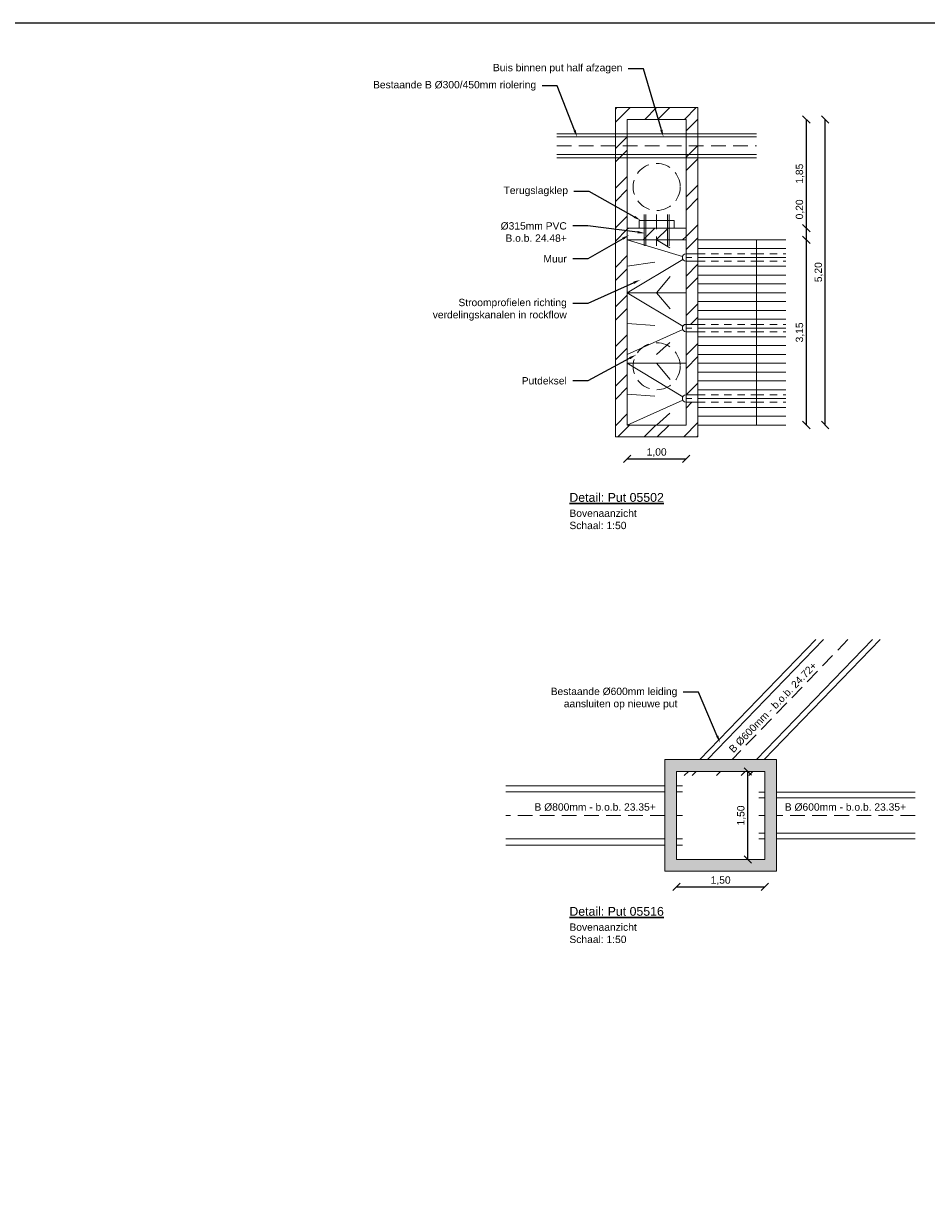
# Model space of a CAD drawing. Header units: metres. Extents: x -1 to 197910, y -70 to 354116.
# Tile 62 of 65: x 135 to 151, y 6 to 26. Entities that reach past the tile are written whole.
import ezdxf
from ezdxf import colors
from ezdxf.entities.mleader import LeaderData, LeaderLine
from ezdxf.math import Vec2, Vec3

# ---------------------------------------------------------------- set-up
doc = ezdxf.new("R2010")
doc.units = ezdxf.units.M
doc.header["$PDMODE"] = 1
doc.linetypes.add('DASHED2', pattern=[0.375, 0.25, -0.125])
for name, color, linetype, lineweight in [('N-WA-RI-ROCKFLOW-G', 10, 'Continuous', 9), ('N-WE-AL-DETAIL-G', 7, 'Continuous', 9), ('X-XX-AL-AANKLEDING-T25', 7, 'Continuous', 25), ('X-XX-AL-AANKLEDING-T30', 7, 'Continuous', 30)]:
    doc.layers.add(name, color=color, linetype=linetype, lineweight=lineweight)
doc.styles.add('NLCS_ISO', font='arial.ttf')
doc.styles.get("Standard").update_dxf_attribs({"font": 'arial.ttf'})
doc.dimstyles.new('NLCS_1-50', dxfattribs={"dimscale": 0.05, "dimtxt": 2.5, "dimasz": 2.5, "dimexe": 1.25, "dimexo": 0.625, "dimtad": 1, "dimtxsty": 'Standard', "dimblk": 'OBLIQUE', "dimcen": 0, "dimse1": 1, "dimse2": 1, "dimadec": 0, "dimazin": 0, "dimtfac": 1, "dimtmove": 0, "dimatfit": 3, "dimfxl": 1, "dimarcsym": 0})
pattern_1 = [(45, (75.5787, 30.6397), (-0.3367596, 0.3367596), []), (45, (75.80323, 30.6397), (-0.3367596, 0.3367596), [])]

# ---------------------------------------------------------------- blocks, each defined once
blk = doc.blocks.new('_Oblique')
at = {"color": 0, "linetype": 'ByBlock', "lineweight": -2}
blk.add_line((-0.5, -0.5), (0.5, 0.5), dxfattribs=at)
blk = doc.blocks.new('*D94')
at = {"layer": 'Defpoints', "color": 0, "transparency": 16777216}
for p in [(145.576, 18.954), (146.576, 18.954), (146.576, 18.378)]:
    blk.add_point(p, dxfattribs=at)
at = {"layer": 'N-WE-AL-DETAIL-G', "color": 0, "lineweight": -2, "transparency": 16777216}
blk.add_line((145.576, 18.378), (146.576, 18.378), dxfattribs=at)
at = {"layer": 'N-WE-AL-DETAIL-G', "color": 0, "lineweight": -2, "transparency": 16777216, "xscale": 0.125, "yscale": 0.125, "zscale": 0.125, "rotation": 180}
blk.add_blockref('_Oblique', (145.576, 18.378), dxfattribs=at)
at = {"layer": 'N-WE-AL-DETAIL-G', "color": 0, "lineweight": -2, "transparency": 16777216, "xscale": 0.125, "yscale": 0.125, "zscale": 0.125}
blk.add_blockref('_Oblique', (146.576, 18.378), dxfattribs=at)
at = {"layer": 'N-WE-AL-DETAIL-G', "color": 0, "transparency": 16777216, "insert": (146.076, 18.484), "char_height": 0.125, "attachment_point": 5}
blk.add_mtext('1,00', dxfattribs=at)
blk = doc.blocks.new('*D95')
at = {"layer": 'Defpoints', "color": 0, "transparency": 16777216}
for p in [(146.576, 22.104), (148.623, 22.104), (146.576, 18.954)]:
    blk.add_point(p, dxfattribs=at)
at = {"layer": 'N-WE-AL-DETAIL-G', "color": 0, "lineweight": -2, "transparency": 16777216}
blk.add_line((148.623, 18.954), (148.623, 22.104), dxfattribs=at)
at = {"layer": 'N-WE-AL-DETAIL-G', "color": 0, "lineweight": -2, "transparency": 16777216, "xscale": 0.125, "yscale": 0.125, "zscale": 0.125}
for p, rotation in [((148.623, 22.104), 90), ((148.623, 18.954), 270)]:
    blk.add_blockref('_Oblique', p, dxfattribs=dict(at, rotation=rotation))
at = {"layer": 'N-WE-AL-DETAIL-G', "color": 0, "transparency": 16777216, "insert": (148.517, 20.529), "char_height": 0.125, "attachment_point": 5, "rotation": 90}
blk.add_mtext('3,15', dxfattribs=at)
blk = doc.blocks.new('*D96')
at = {"layer": 'Defpoints', "color": 0, "transparency": 16777216}
for p in [(146.576, 22.304), (148.623, 22.304), (146.576, 22.104)]:
    blk.add_point(p, dxfattribs=at)
at = {"layer": 'N-WE-AL-DETAIL-G', "color": 0, "lineweight": -2, "transparency": 16777216}
for p, q in [((148.623, 22.304), (148.623, 22.815)), ((148.623, 22.104), (148.623, 22.304))]:
    blk.add_line(p, q, dxfattribs=at)
at = {"layer": 'N-WE-AL-DETAIL-G', "color": 0, "lineweight": -2, "transparency": 16777216, "xscale": 0.125, "yscale": 0.125, "zscale": 0.125}
for p, rotation in [((148.623, 22.304), 90), ((148.623, 22.104), 270)]:
    blk.add_blockref('_Oblique', p, dxfattribs=dict(at, rotation=rotation))
at = {"layer": 'N-WE-AL-DETAIL-G', "color": 0, "transparency": 16777216, "insert": (148.517, 22.622), "char_height": 0.125, "attachment_point": 5, "rotation": 90}
blk.add_mtext('0,20', dxfattribs=at)
blk = doc.blocks.new('*D97')
at = {"layer": 'Defpoints', "color": 0, "transparency": 16777216}
for p in [(146.576, 24.154), (148.623, 24.154), (146.576, 22.304)]:
    blk.add_point(p, dxfattribs=at)
at = {"layer": 'N-WE-AL-DETAIL-G', "color": 0, "lineweight": -2, "transparency": 16777216}
blk.add_line((148.623, 22.304), (148.623, 24.154), dxfattribs=at)
at = {"layer": 'N-WE-AL-DETAIL-G', "color": 0, "lineweight": -2, "transparency": 16777216, "xscale": 0.125, "yscale": 0.125, "zscale": 0.125}
for p, rotation in [((148.623, 24.154), 90), ((148.623, 22.304), 270)]:
    blk.add_blockref('_Oblique', p, dxfattribs=dict(at, rotation=rotation))
at = {"layer": 'N-WE-AL-DETAIL-G', "color": 0, "transparency": 16777216, "insert": (148.517, 23.229), "char_height": 0.125, "attachment_point": 5, "rotation": 90}
blk.add_mtext('1,85', dxfattribs=at)
blk = doc.blocks.new('*D98')
at = {"layer": 'Defpoints', "color": 0, "transparency": 16777216}
for p in [(146.576, 24.154), (148.944, 24.154), (146.576, 18.954)]:
    blk.add_point(p, dxfattribs=at)
at = {"layer": 'N-WE-AL-DETAIL-G', "color": 0, "lineweight": -2, "transparency": 16777216}
blk.add_line((148.944, 18.954), (148.944, 24.154), dxfattribs=at)
at = {"layer": 'N-WE-AL-DETAIL-G', "color": 0, "lineweight": -2, "transparency": 16777216, "xscale": 0.125, "yscale": 0.125, "zscale": 0.125}
for p, rotation in [((148.944, 24.154), 90), ((148.944, 18.954), 270)]:
    blk.add_blockref('_Oblique', p, dxfattribs=dict(at, rotation=rotation))
at = {"layer": 'N-WE-AL-DETAIL-G', "color": 0, "transparency": 16777216, "insert": (148.838, 21.554), "char_height": 0.125, "attachment_point": 5, "rotation": 90}
blk.add_mtext('5,20', dxfattribs=at)
blk = doc.blocks.new('*D89')
at = {"layer": 'Defpoints', "color": 0, "transparency": 16777216}
for p in [(146.415, 11.561), (147.915, 11.561), (147.915, 11.095)]:
    blk.add_point(p, dxfattribs=at)
at = {"layer": 'N-WE-AL-DETAIL-G', "color": 0, "lineweight": -2, "transparency": 16777216}
blk.add_line((146.415, 11.095), (147.915, 11.095), dxfattribs=at)
at = {"layer": 'N-WE-AL-DETAIL-G', "color": 0, "lineweight": -2, "transparency": 16777216, "xscale": 0.125, "yscale": 0.125, "zscale": 0.125, "rotation": 180}
blk.add_blockref('_Oblique', (146.415, 11.095), dxfattribs=at)
at = {"layer": 'N-WE-AL-DETAIL-G', "color": 0, "lineweight": -2, "transparency": 16777216, "xscale": 0.125, "yscale": 0.125, "zscale": 0.125}
blk.add_blockref('_Oblique', (147.915, 11.095), dxfattribs=at)
at = {"layer": 'N-WE-AL-DETAIL-G', "color": 0, "transparency": 16777216, "insert": (147.165, 11.201), "char_height": 0.125, "attachment_point": 5}
blk.add_mtext('1,50', dxfattribs=at)
blk = doc.blocks.new('*D90')
at = {"layer": 'Defpoints', "color": 0, "transparency": 16777216}
for p in [(147.626, 13.061), (147.915, 13.061), (147.915, 11.561)]:
    blk.add_point(p, dxfattribs=at)
at = {"layer": 'N-WE-AL-DETAIL-G', "color": 0, "lineweight": -2, "transparency": 16777216}
blk.add_line((147.626, 11.561), (147.626, 13.061), dxfattribs=at)
at = {"layer": 'N-WE-AL-DETAIL-G', "color": 0, "lineweight": -2, "transparency": 16777216, "xscale": 0.125, "yscale": 0.125, "zscale": 0.125}
for p, rotation in [((147.626, 13.061), 90), ((147.626, 11.561), 270)]:
    blk.add_blockref('_Oblique', p, dxfattribs=dict(at, rotation=rotation))
at = {"layer": 'N-WE-AL-DETAIL-G', "color": 0, "transparency": 16777216, "insert": (147.519, 12.311), "char_height": 0.125, "attachment_point": 5, "rotation": 90}
blk.add_mtext('1,50', dxfattribs=at)

msp = doc.modelspace()

# ---------------------------------------------------------------- hatches: boundary and pattern name
at = {"layer": 'N-WE-AL-DETAIL-G'}
h = msp.add_hatch(dxfattribs=at)
h.set_pattern_fill('ANSI32', color=253, scale=0.05)
h.set_pattern_definition(pattern_1)
h.paths.add_polyline_path([(146.776, 24.354), (145.376, 24.354), (145.376, 18.754), (146.776, 18.754), (146.776, 19.341), (146.576, 19.341), (146.576, 18.954), (145.576, 18.954), (145.576, 24.154), (146.576, 24.154), (146.576, 21.866), (146.776, 21.866), (146.776, 21.954), (146.776, 22.104)])
h = msp.add_hatch(dxfattribs=at)
h.set_pattern_fill('ANSI32', color=253, scale=0.05)
h.set_pattern_definition(pattern_1)
h.paths.add_polyline_path([(146.576, 22.104), (146.576, 22.304), (145.576, 22.304), (145.576, 22.104)])
h = msp.add_hatch(dxfattribs=at)
h.set_pattern_fill('ANSI32', color=253, scale=0.05)
h.set_pattern_definition(pattern_1)
h.paths.add_polyline_path([(146.776, 21.204), (146.776, 21.354), (146.776, 21.504), (146.776, 21.654), (146.776, 21.741), (146.576, 21.741), (146.576, 20.666), (146.776, 20.666), (146.776, 20.754), (146.776, 20.904), (146.776, 21.054)], flags=17)
h = msp.add_hatch(dxfattribs=at)
h.set_pattern_fill('ANSI32', color=253, scale=0.05)
h.set_pattern_definition(pattern_1)
h.paths.add_polyline_path([(146.776, 20.154), (146.776, 20.304), (146.776, 20.454), (146.776, 20.541), (146.576, 20.541), (146.576, 19.466), (146.776, 19.466), (146.776, 19.554), (146.776, 19.704), (146.776, 19.854), (146.776, 20.004)], flags=17)
h = msp.add_hatch(color=252, dxfattribs=at)
h.dxf.hatch_style = 1
h.paths.add_polyline_path([(146.215, 13.261), (146.215, 11.361), (148.115, 11.361), (148.115, 13.261)])
h.paths.add_polyline_path([(147.915, 11.561), (147.915, 13.061), (146.415, 13.061), (146.415, 11.561)], flags=16)

# ---------------------------------------------------------------- linework, layer by layer
at = {"layer": 'Defpoints', "color": 6}
msp.add_lwpolyline([(68.238, 25.789), (68.238, -14.686), (163.371, -14.686), (163.371, -9.962), (172.06, -9.962), (172.06, 25.789)], close=True, dxfattribs=at)
at = {"layer": 'N-WA-RI-ROCKFLOW-G'}
for points in [[(146.776, 21.954), (147.776, 21.954), (147.776, 22.104), (146.776, 22.104)], [(146.776, 21.954), (147.776, 21.954), (147.776, 21.804), (146.776, 21.804)], [(146.776, 21.654), (147.776, 21.654), (147.776, 21.804), (146.776, 21.804)], [(146.776, 21.654), (147.776, 21.654), (147.776, 21.504), (146.776, 21.504)], [(146.776, 21.354), (147.776, 21.354), (147.776, 21.504), (146.776, 21.504)], [(146.776, 21.354), (147.776, 21.354), (147.776, 21.204), (146.776, 21.204)], [(146.776, 21.054), (147.776, 21.054), (147.776, 21.204), (146.776, 21.204)], [(146.776, 21.054), (147.776, 21.054), (147.776, 20.904), (146.776, 20.904)], [(146.776, 20.754), (147.776, 20.754), (147.776, 20.904), (146.776, 20.904)], [(146.776, 20.754), (147.776, 20.754), (147.776, 20.604), (146.776, 20.604)], [(146.776, 20.454), (147.776, 20.454), (147.776, 20.604), (146.776, 20.604)], [(146.776, 20.454), (147.776, 20.454), (147.776, 20.304), (146.776, 20.304)], [(146.776, 20.154), (147.776, 20.154), (147.776, 20.304), (146.776, 20.304)], [(146.776, 20.154), (147.776, 20.154), (147.776, 20.004), (146.776, 20.004)], [(146.776, 19.854), (147.776, 19.854), (147.776, 20.004), (146.776, 20.004)], [(146.776, 19.854), (147.776, 19.854), (147.776, 19.704), (146.776, 19.704)], [(146.776, 19.554), (147.776, 19.554), (147.776, 19.704), (146.776, 19.704)], [(146.776, 19.554), (147.776, 19.554), (147.776, 19.404), (146.776, 19.404)], [(146.776, 19.254), (147.776, 19.254), (147.776, 19.404), (146.776, 19.404)], [(146.776, 19.254), (147.776, 19.254), (147.776, 19.104), (146.776, 19.104)], [(146.776, 18.954), (147.776, 18.954), (147.776, 19.104), (146.776, 19.104)]]:
    msp.add_lwpolyline(points, close=True, dxfattribs=at)
for points in [[(148.276, 22.104), (147.776, 22.104), (147.776, 21.954), (148.276, 21.954)], [(148.276, 21.804), (147.776, 21.804), (147.776, 21.954), (148.276, 21.954)], [(148.276, 21.804), (147.776, 21.804), (147.776, 21.654), (148.276, 21.654)], [(148.276, 21.504), (147.776, 21.504), (147.776, 21.654), (148.276, 21.654)], [(148.276, 21.504), (147.776, 21.504), (147.776, 21.354), (148.276, 21.354)], [(148.276, 21.204), (147.776, 21.204), (147.776, 21.354), (148.276, 21.354)], [(148.276, 21.204), (147.776, 21.204), (147.776, 21.054), (148.276, 21.054)], [(148.276, 20.904), (147.776, 20.904), (147.776, 21.054), (148.276, 21.054)], [(148.276, 20.904), (147.776, 20.904), (147.776, 20.754), (148.276, 20.754)], [(148.276, 20.604), (147.776, 20.604), (147.776, 20.754), (148.276, 20.754)], [(148.276, 20.604), (147.776, 20.604), (147.776, 20.454), (148.276, 20.454)], [(148.276, 20.304), (147.776, 20.304), (147.776, 20.454), (148.276, 20.454)], [(148.276, 20.304), (147.776, 20.304), (147.776, 20.154), (148.276, 20.154)], [(148.276, 20.004), (147.776, 20.004), (147.776, 20.154), (148.276, 20.154)], [(148.276, 20.004), (147.776, 20.004), (147.776, 19.854), (148.276, 19.854)], [(148.276, 19.704), (147.776, 19.704), (147.776, 19.854), (148.276, 19.854)], [(148.276, 19.704), (147.776, 19.704), (147.776, 19.554), (148.276, 19.554)], [(148.276, 19.404), (147.776, 19.404), (147.776, 19.554), (148.276, 19.554)], [(148.276, 19.404), (147.776, 19.404), (147.776, 19.254), (148.276, 19.254)], [(148.276, 19.104), (147.776, 19.104), (147.776, 19.254), (148.276, 19.254)], [(148.276, 19.104), (147.776, 19.104), (147.776, 18.954), (148.276, 18.954)]]:
    msp.add_lwpolyline(points, dxfattribs=at)
at = {"layer": 'N-WA-RI-ROCKFLOW-G', "linetype": 'DASHED2', "ltscale": 0.5}
for points in [[(146.776, 21.866), (147.776, 21.866)], [(146.776, 21.741), (147.776, 21.741)], [(147.776, 21.866), (148.276, 21.866)], [(147.776, 21.741), (148.276, 21.741)], [(146.776, 20.666), (147.776, 20.666)], [(147.776, 20.666), (148.276, 20.666)], [(146.776, 20.541), (147.776, 20.541)], [(147.776, 20.541), (148.276, 20.541)], [(146.776, 19.466), (147.776, 19.466)], [(147.776, 19.466), (148.276, 19.466)], [(146.776, 19.341), (147.776, 19.341)], [(147.776, 19.341), (148.276, 19.341)]]:
    msp.add_lwpolyline(points, dxfattribs=at)
at = {"layer": 'N-WE-AL-DETAIL-G'}
for points in [[(146.776, 18.754), (145.376, 18.754), (145.376, 24.354), (146.776, 24.354)], [(146.576, 18.954), (145.576, 18.954), (145.576, 24.154), (146.576, 24.154)], [(145.778, 22.435), (146.374, 22.435), (146.374, 22.304), (145.778, 22.304)], [(146.215, 11.361), (146.215, 13.261), (148.115, 13.261), (148.115, 11.361)], [(146.415, 11.561), (146.415, 13.061), (147.915, 13.061), (147.915, 11.561)]]:
    msp.add_lwpolyline(points, close=True, dxfattribs=at)
at = {"layer": 'N-WE-AL-DETAIL-G', "color": 252}
for points in [[(144.376, 23.909), (147.776, 23.909)], [(144.376, 23.854), (147.776, 23.854)], [(144.376, 23.554), (147.776, 23.554)], [(144.376, 23.499), (147.776, 23.499)], [(145.863, 22.535), (145.863, 22.004)], [(145.893, 22.535), (145.893, 22.004)], [(146.26, 22.535), (146.26, 22.004)], [(146.29, 22.535), (146.29, 22.004)], [(145.576, 22.104), (146.516, 21.822)], [(146.076, 22.104), (146.3, 21.97)], [(146.523, 21.772), (145.576, 21.204)], [(145.576, 21.654), (146.045, 21.724)], [(146.306, 21.48), (146.076, 21.204)], [(146.576, 21.204), (145.576, 21.204)], [(145.576, 21.204), (146.523, 20.636)], [(146.076, 21.204), (146.306, 20.928)], [(145.576, 20.679), (146.045, 20.644)], [(145.576, 20.154), (146.519, 20.578)], [(146.076, 20.154), (146.303, 20.358)], [(146.576, 20.004), (145.576, 20.004)], [(145.576, 20.004), (146.523, 19.436)], [(146.076, 20.004), (146.306, 19.728)], [(145.576, 19.479), (146.045, 19.444)], [(145.576, 18.954), (146.519, 19.378)], [(146.076, 18.954), (146.303, 19.158)], [(148.782, 15.304), (146.81, 13.261)], [(148.914, 15.304), (146.942, 13.261)], [(149.748, 15.304), (147.776, 13.261)], [(149.88, 15.304), (147.908, 13.261)], [(146.616, 13.061), (146.547, 12.989)], [(146.748, 13.061), (146.679, 12.989)], [(147.583, 13.061), (147.513, 12.989)], [(147.715, 13.061), (147.645, 12.989)]]:
    msp.add_lwpolyline(points, dxfattribs=at)
at = {"layer": 'N-WE-AL-DETAIL-G', "color": 252, "linetype": 'DASHED2'}
for points in [[(144.376, 23.704), (147.776, 23.704)], [(146.076, 22.535), (146.076, 22.004)], [(149.331, 15.304), (147.359, 13.261)], [(147.165, 13.061), (147.096, 12.989)]]:
    msp.add_lwpolyline(points, dxfattribs=at)
at = {"layer": 'N-WE-AL-DETAIL-G'}
for points in [[(146.576, 22.304), (145.576, 22.304)], [(146.576, 22.104), (145.576, 22.104)], [(146.576, 21.866), (146.776, 21.866)], [(146.576, 21.741), (146.776, 21.741)], [(146.576, 20.666), (146.776, 20.666)], [(146.576, 20.541), (146.776, 20.541)], [(146.576, 19.466), (146.776, 19.466)], [(146.576, 19.341), (146.776, 19.341)], [(146.215, 12.816), (143.509, 12.816)], [(146.215, 12.711), (143.509, 12.711)], [(146.515, 12.816), (146.415, 12.816)], [(146.515, 12.711), (146.415, 12.711)], [(147.915, 12.706), (147.815, 12.706)], [(150.474, 12.706), (148.115, 12.706)], [(147.915, 12.611), (147.815, 12.611)], [(150.474, 12.611), (148.115, 12.611)], [(146.215, 11.911), (143.509, 11.911)], [(146.515, 11.911), (146.415, 11.911)], [(147.915, 12.011), (147.815, 12.011)], [(147.915, 11.916), (147.815, 11.916)], [(150.474, 12.011), (148.115, 12.011)], [(150.474, 11.916), (148.115, 11.916)], [(146.215, 11.806), (143.509, 11.806)], [(146.515, 11.806), (146.415, 11.806)]]:
    msp.add_lwpolyline(points, dxfattribs=at)
at = {"layer": 'N-WE-AL-DETAIL-G', "linetype": 'DASHED2', "ltscale": 0.2}
for points in [[(146.576, 21.804), (146.776, 21.804)], [(146.576, 20.604), (146.776, 20.604)], [(146.576, 19.404), (146.776, 19.404)]]:
    msp.add_lwpolyline(points, dxfattribs=at)
at = {"layer": 'N-WE-AL-DETAIL-G', "linetype": 'DASHED2'}
for points in [[(146.215, 12.311), (143.509, 12.311)], [(146.515, 12.311), (146.415, 12.311)], [(147.915, 12.311), (147.815, 12.311)], [(150.474, 12.311), (148.115, 12.311)]]:
    msp.add_lwpolyline(points, dxfattribs=at)
for centre in [(146.076, 23.004), (146.076, 19.954)]:
    msp.add_circle(centre, 0.4, dxfattribs=at)
at = {"layer": 'N-WE-AL-DETAIL-G', "color": 252}
for centre in [(146.576, 21.804), (146.576, 20.604), (146.576, 19.404)]:
    msp.add_arc(centre, 0.0625, 90, 270, dxfattribs=at)

# ---------------------------------------------------------------- texts
at = {"layer": 'X-XX-AL-AANKLEDING-T25', "style": 'NLCS_ISO'}
msp.add_text('B %%C600mm - b.o.b. 24.72+', height=0.125, rotation=46, dxfattribs=at).set_placement((147.382, 13.368))
for s, p in [('B %%C800mm - b.o.b. 23.35+', (143.998, 12.393)), ('B %%C600mm - b.o.b. 23.35+', (148.257, 12.393))]:
    msp.add_text(s, height=0.125, dxfattribs=at).set_placement(p)
at = {"layer": 'X-XX-AL-AANKLEDING-T25', "char_height": 0.125, "width": 0.97569, "attachment_point": 1, "style": 'NLCS_ISO'}
for insert in [(144.592, 17.516), (144.592, 10.474)]:
    msp.add_mtext('Bovenaanzicht\\PSchaal: 1:50', dxfattribs=dict(at, insert=insert))
at = {"layer": 'X-XX-AL-AANKLEDING-T30', "style": 'NLCS_ISO'}
for s, p in [('%%UDetail: Put 05502', (144.591, 17.647)), ('%%UDetail: Put 05516', (144.591, 10.605))]:
    msp.add_text(s, height=0.15, dxfattribs=at).set_placement(p)

# ---------------------------------------------------------------- dimensions: what is measured, and where the dimension line sits
at = {"layer": 'N-WE-AL-DETAIL-G'}
for base, p1, p2, picture, middle in [((148.623, 24.154), (146.576, 22.304), (146.576, 24.154), '*D97', (148.517, 23.229)), ((148.944, 24.154), (146.576, 18.954), (146.576, 24.154), '*D98', (148.838, 21.554)), ((148.623, 22.304), (146.576, 22.104), (146.576, 22.304), '*D96', (148.517, 22.622)), ((148.623, 22.104), (146.576, 18.954), (146.576, 22.104), '*D95', (148.517, 20.529)), ((147.626, 13.061), (147.915, 11.561), (147.915, 13.061), '*D90', (147.519, 12.311))]:
    dim = msp.add_linear_dim(base=base, p1=p1, p2=p2, angle=90, dimstyle='NLCS_1-50', override={"dimzin": 0}, dxfattribs=at)
    dim.commit()
    dim.dimension.update_dxf_attribs({"geometry": picture, "text_midpoint": middle})
for base, p1, p2, picture, middle in [((146.576, 18.378), (145.576, 18.954), (146.576, 18.954), '*D94', (146.076, 18.484)), ((147.915, 11.095), (146.415, 11.561), (147.915, 11.561), '*D89', (147.165, 11.201))]:
    dim = msp.add_linear_dim(base=base, p1=p1, p2=p2, dimstyle='NLCS_1-50', override={"dimzin": 0}, dxfattribs=at)
    dim.commit()
    dim.dimension.update_dxf_attribs({"geometry": picture, "text_midpoint": middle})

# ---------------------------------------------------------------- leaders
at = {"layer": 'X-XX-AL-AANKLEDING-T25'}
ml = msp.add_multileader_mtext('Standard', dxfattribs=at)
ml.set_content('Buis binnen put half afzagen', color=256, style='NLCS_ISO')
ml.set_leader_properties()
ml.build(insert=Vec2(0, 0))
ml.multileader.update_dxf_attribs({"arrow_head_size": 0.125})
ctx = ml.context
ctx.base_point, ctx.char_height, ctx.arrow_head_size, ctx.landing_gap_size, ctx.plane_origin = Vec3(143.215, 25.016), 0.125, 0.125, 0.1, Vec3(142.783, 23.02)
ctx.text_align_type = 2
notes = []
notes.append((ctx, [(0, (1, 1, 0), (145.853, 25.016), (-1, 0), 0.259, [(0, [(146.191, 23.854)], 0, [])])]))
ctx.mtext.insert, ctx.mtext.alignment, ctx.mtext.flow_direction = Vec3(145.494, 25.097), 3, 5
ml = msp.add_multileader_mtext('Standard', dxfattribs=at)
ml.set_content('Bestaande B %%C300/450mm riolering', color=256, style='NLCS_ISO')
ml.set_leader_properties()
ml.build(insert=Vec2(0, 0))
ml.multileader.update_dxf_attribs({"arrow_head_size": 0.125})
ctx = ml.context
ctx.base_point, ctx.char_height, ctx.arrow_head_size, ctx.landing_gap_size, ctx.plane_origin = Vec3(141.174, 24.725), 0.125, 0.125, 0.1, Vec3(141.315, 23.02)
ctx.text_align_type = 2
notes.append((ctx, [(0, (1, 1, 0), (144.385, 24.725), (-1, 0), 0.259, [(0, [(144.723, 23.854)], 0, [])])]))
ctx.mtext.insert, ctx.mtext.alignment, ctx.mtext.flow_direction = Vec3(144.026, 24.806), 3, 5
ml = msp.add_multileader_mtext('Standard', dxfattribs=at)
ml.set_content('Terugslagklep', color=256, style='NLCS_ISO')
ml.set_leader_properties()
ml.build(insert=Vec2(0, 0))
ml.multileader.update_dxf_attribs({"arrow_head_size": 0.125})
ctx = ml.context
ctx.base_point, ctx.char_height, ctx.arrow_head_size, ctx.landing_gap_size, ctx.plane_origin = Vec3(143.382, 22.928), 0.125, 0.125, 0.1, Vec3(141.857, 21.224)
ctx.text_align_type = 2
notes.append((ctx, [(0, (1, 1, 0), (144.927, 22.928), (-1, 0), 0.259, [(0, [(145.805, 22.435)], 0, [])])]))
ctx.mtext.insert, ctx.mtext.alignment, ctx.mtext.flow_direction = Vec3(144.568, 23.009), 3, 5
ml = msp.add_multileader_mtext('Standard', dxfattribs=at)
ml.set_content('%%C315mm PVC\\PB.o.b. 24.48+', color=256, style='NLCS_ISO')
ml.set_leader_properties()
ml.build(insert=Vec2(0, 0))
ml.multileader.update_dxf_attribs({"arrow_head_size": 0.125})
ctx = ml.context
ctx.base_point, ctx.char_height, ctx.arrow_head_size, ctx.landing_gap_size, ctx.plane_origin = Vec3(143.335, 22.341), 0.125, 0.125, 0.1, Vec3(141.836, 20.636)
ctx.text_align_type = 2
notes.append((ctx, [(0, (1, 1, 0), (144.906, 22.341), (-1, 0), 0.259, [(0, [(145.876, 22.218)], 0, [])])]))
ctx.mtext.insert, ctx.mtext.alignment, ctx.mtext.flow_direction = Vec3(144.547, 22.404), 3, 5
ml = msp.add_multileader_mtext('Standard', dxfattribs=at)
ml.set_content('Muur', color=256, style='NLCS_ISO')
ml.set_leader_properties()
ml.build(insert=Vec2(0, 0))
ml.multileader.update_dxf_attribs({"arrow_head_size": 0.125})
ctx = ml.context
ctx.base_point, ctx.char_height, ctx.arrow_head_size, ctx.landing_gap_size, ctx.plane_origin = Vec3(144.059, 21.781), 0.125, 0.125, 0.1, Vec3(141.836, 20.077)
ctx.text_align_type = 2
notes.append((ctx, [(0, (1, 1, 0), (144.906, 21.781), (-1, 0), 0.259, [(0, [(145.608, 22.185)], 0, [])])]))
ctx.mtext.insert, ctx.mtext.alignment, ctx.mtext.flow_direction = Vec3(144.547, 21.844), 3, 5
ml = msp.add_multileader_mtext('Standard', dxfattribs=at)
ml.set_content('Stroomprofielen richting \\Pverdelingskanalen in rockflow', color=256, style='NLCS_ISO')
ml.set_leader_properties()
ml.build(insert=Vec2(0, 0))
ml.multileader.update_dxf_attribs({"arrow_head_size": 0.125})
ctx = ml.context
ctx.base_point, ctx.char_height, ctx.arrow_head_size, ctx.landing_gap_size, ctx.plane_origin = Vec3(142.169, 21.02), 0.125, 0.125, 0.1, Vec3(141.836, 19.316)
ctx.text_align_type = 2
notes.append((ctx, [(0, (1, 1, 0), (144.906, 21.02), (-1, 0), 0.259, [(0, [(145.799, 21.425)], 0, [])])]))
ctx.mtext.insert, ctx.mtext.alignment, ctx.mtext.flow_direction = Vec3(144.547, 21.101), 3, 5
ml = msp.add_multileader_mtext('Standard', dxfattribs=at)
ml.set_content('Putdeksel', color=256, style='NLCS_ISO')
ml.set_leader_properties()
ml.build(insert=Vec2(0, 0))
ml.multileader.update_dxf_attribs({"arrow_head_size": 0.125})
ctx = ml.context
ctx.base_point, ctx.char_height, ctx.arrow_head_size, ctx.landing_gap_size, ctx.plane_origin = Vec3(143.706, 19.706), 0.125, 0.125, 0.1, Vec3(141.836, 18.002)
ctx.text_align_type = 2
notes.append((ctx, [(0, (1, 1, 0), (144.906, 19.706), (-1, 0), 0.259, [(0, [(145.728, 20.15)], 0, [])])]))
ctx.mtext.insert, ctx.mtext.alignment, ctx.mtext.flow_direction = Vec3(144.547, 19.769), 3, 5
ml = msp.add_multileader_mtext('Standard', dxfattribs=at)
ml.set_content('Bestaande %%C600mm leiding\\Paansluiten op nieuwe put', color=256, style='NLCS_ISO')
ml.set_leader_properties()
ml.build(insert=Vec2(0, 0))
ml.multileader.update_dxf_attribs({"arrow_head_size": 0.125})
ctx = ml.context
ctx.base_point, ctx.char_height, ctx.arrow_head_size, ctx.landing_gap_size, ctx.plane_origin = Vec3(144.197, 14.406), 0.125, 0.125, 0.1, Vec3(148.118, 13.371)
ctx.text_align_type = 2
notes.append((ctx, [(0, (1, 1, 0), (146.787, 14.406), (-1, 0), 0.259, [(0, [(147.156, 13.548)], 0, [])])]))
ctx.mtext.insert, ctx.mtext.alignment, ctx.mtext.flow_direction = Vec3(146.428, 14.485), 3, 5
for ctx, leaders in notes:
    for number, flags, end, landing, length, lines in leaders:
        leader = LeaderData()
        leader.index, (leader.has_last_leader_line, leader.has_dogleg_vector, leader.attachment_direction) = number, flags
        leader.last_leader_point, leader.dogleg_vector, leader.dogleg_length = Vec3(end), Vec3(landing), length
        for number, points, colour, breaks in lines:
            line = LeaderLine()
            line.index, line.vertices, line.color, line.breaks = number, Vec3.list(points), colors.encode_raw_color(colour), breaks
            leader.lines.append(line)
        ctx.leaders.append(leader)

doc.saveas('drawing.dxf')
